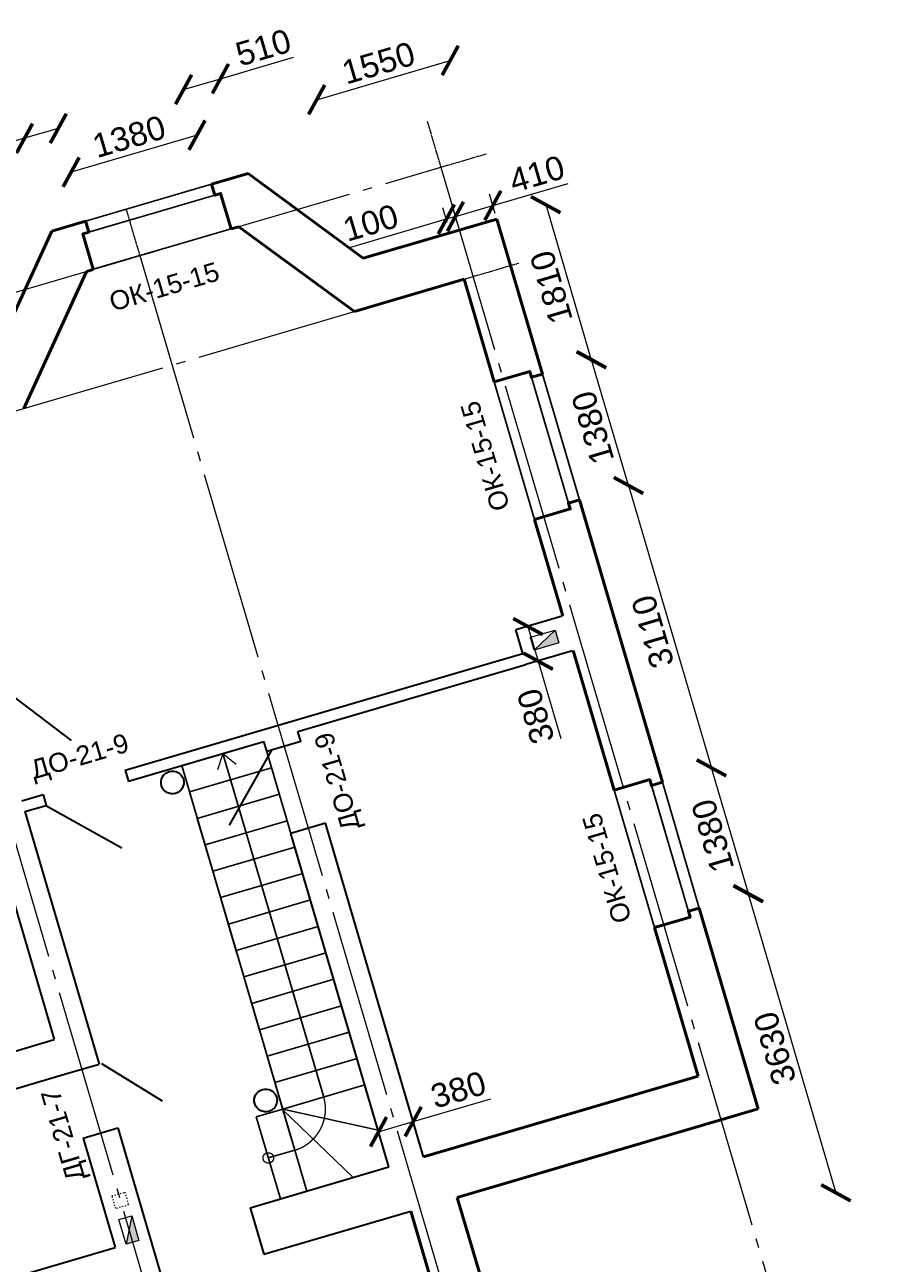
# Model space of a CAD drawing. Header units: millimetres. Extents: x -2096172177 to 2055029645, y -728784453 to 1899906214.
# Tile 93 of 109: x 1860329528 to 1871874891, y 1806077793 to 1822869722. Entities that reach past the tile are written whole.
import ezdxf

# ---------------------------------------------------------------- set-up
doc = ezdxf.new("R2010")
doc.units = ezdxf.units.MM
doc.linetypes.add('ACAD_ISO03W100', pattern=[30, 12, -18])
doc.linetypes.add('DASHDOT_axis', pattern=[24, 20, -1.5, 1, -1.5])
for name, color, linetype, lineweight in [('Вентканалы', 214, 'Continuous', 18), ('Внутренние стены', 3, 'Continuous', 35), ('Двери', 20, 'Continuous', 25), ('Лестница', 7, 'Continuous', 25), ('линии', 3, 'Continuous', 20), ('Наружные стены', 1, 'Continuous', 50), ('Окна и двери', 4, 'Continuous', 25), ('Простенки и окна', 80, 'Continuous', 18), ('Размеры окон', 6, 'Continuous', 18), ('Толщины привязок', 130, 'Continuous', 18)]:
    doc.layers.add(name, color=color, linetype=linetype, lineweight=lineweight)
doc.styles.add('Аннотативный', font='arial.ttf')
doc.styles.add('стиль для стен', font='arial.ttf')
doc.dimstyles.new('Для размеров СТЕН', dxfattribs={"dimtxt": 2.5, "dimasz": 2.5, "dimexe": 1.25, "dimexo": 0.625, "dimtad": 1, "dimtxsty": 'стиль для стен', "dimblk": 'ARCHTICK', "dimcen": 2.5, "dimadec": 0, "dimazin": 0, "dimtfac": 1, "dimtmove": 0, "dimatfit": 3, "dimfxl": 1, "dimarcsym": 0})

# ---------------------------------------------------------------- blocks, each defined once
blk = doc.blocks.new('_ArchTick')
at = {"color": 0, "linetype": 'ByBlock', "const_width": 0.15}
blk.add_lwpolyline([(-0.5, -0.5), (0.5, 0.5)], dxfattribs=at)
blk = doc.blocks.new('*D407')
at = {"layer": 'Defpoints', "color": 0, "transparency": 16777216}
for p in [(1781653, 948915), (1781653, 948376), (1783033, 948376)]:
    blk.add_point(p, dxfattribs=at)
at = {"layer": 'Простенки и окна', "color": 0, "lineweight": -2, "transparency": 16777216}
blk.add_line((1783033, 948915), (1781653, 948915), dxfattribs=at)
at = {"layer": 'Простенки и окна', "color": 0, "lineweight": -2, "transparency": 16777216, "xscale": 250, "yscale": 250, "zscale": 250, "rotation": 180}
blk.add_blockref('_ArchTick', (1781653, 948915), dxfattribs=at)
at = {"layer": 'Простенки и окна', "color": 0, "lineweight": -2, "transparency": 16777216, "xscale": 250, "yscale": 250, "zscale": 250}
blk.add_blockref('_ArchTick', (1783033, 948915), dxfattribs=at)
at = {"layer": 'Простенки и окна', "color": 0, "transparency": 16777216, "insert": (1782343, 949102), "char_height": 250, "attachment_point": 5, "style": 'стиль для стен'}
blk.add_mtext('1380', dxfattribs=at)
blk = doc.blocks.new('*D408')
at = {"layer": 'Defpoints', "color": 0, "transparency": 16777216}
for p in [(1785810, 940997), (1786349, 940997), (1785810, 939617)]:
    blk.add_point(p, dxfattribs=at)
at = {"layer": 'Простенки и окна', "color": 0, "lineweight": -2, "transparency": 16777216}
blk.add_line((1786349, 939617), (1786349, 940997), dxfattribs=at)
at = {"layer": 'Простенки и окна', "color": 0, "lineweight": -2, "transparency": 16777216, "xscale": 250, "yscale": 250, "zscale": 250}
for p, rotation in [((1786349, 940997), 90), ((1786349, 939617), 270)]:
    blk.add_blockref('_ArchTick', p, dxfattribs=dict(at, rotation=rotation))
at = {"layer": 'Простенки и окна', "color": 0, "transparency": 16777216, "insert": (1786161, 940307), "char_height": 250, "attachment_point": 5, "rotation": 90, "style": 'стиль для стен'}
blk.add_mtext('1380', dxfattribs=at)
blk = doc.blocks.new('*D409')
at = {"layer": 'Defpoints', "color": 0, "transparency": 16777216}
for p in [(1785810, 945476), (1786349, 945476), (1785810, 944096)]:
    blk.add_point(p, dxfattribs=at)
at = {"layer": 'Простенки и окна', "color": 0, "lineweight": -2, "transparency": 16777216}
blk.add_line((1786349, 944096), (1786349, 945476), dxfattribs=at)
at = {"layer": 'Простенки и окна', "color": 0, "lineweight": -2, "transparency": 16777216, "xscale": 250, "yscale": 250, "zscale": 250}
for p, rotation in [((1786349, 945476), 90), ((1786349, 944096), 270)]:
    blk.add_blockref('_ArchTick', p, dxfattribs=dict(at, rotation=rotation))
at = {"layer": 'Простенки и окна', "color": 0, "transparency": 16777216, "insert": (1786161, 944786), "char_height": 250, "attachment_point": 5, "rotation": 90, "style": 'стиль для стен'}
blk.add_mtext('1380', dxfattribs=at)
blk = doc.blocks.new('*D417')
at = {"layer": 'Defpoints', "color": 0, "transparency": 16777216}
for p in [(1781283, 949395), (1781653, 948915), (1781283, 948376)]:
    blk.add_point(p, dxfattribs=at)
at = {"layer": 'Простенки и окна', "color": 0, "lineweight": -2, "transparency": 16777216}
for p, q in [((1781283, 949395), (1779720, 949395)), ((1781653, 949395), (1781283, 949395))]:
    blk.add_line(p, q, dxfattribs=at)
at = {"layer": 'Простенки и окна', "color": 0, "lineweight": -2, "transparency": 16777216, "xscale": 250, "yscale": 250, "zscale": 250, "rotation": 180}
blk.add_blockref('_ArchTick', (1781283, 949395), dxfattribs=at)
at = {"layer": 'Простенки и окна', "color": 0, "lineweight": -2, "transparency": 16777216, "xscale": 250, "yscale": 250, "zscale": 250}
blk.add_blockref('_ArchTick', (1781653, 949395), dxfattribs=at)
at = {"layer": 'Простенки и окна', "color": 0, "transparency": 16777216, "insert": (1779995, 949582), "char_height": 250, "attachment_point": 5, "style": 'стиль для стен'}
blk.add_mtext('510', dxfattribs=at)
blk = doc.blocks.new('*D418')
at = {"layer": 'Defpoints', "color": 0, "transparency": 16777216}
for p in [(1783437, 949416), (1783033, 948915), (1783437, 948376)]:
    blk.add_point(p, dxfattribs=at)
at = {"layer": 'Простенки и окна', "color": 0, "lineweight": -2, "transparency": 16777216}
for p, q in [((1783033, 949416), (1783437, 949416)), ((1783437, 949416), (1784237, 949416))]:
    blk.add_line(p, q, dxfattribs=at)
at = {"layer": 'Простенки и окна', "color": 0, "lineweight": -2, "transparency": 16777216, "xscale": 250, "yscale": 250, "zscale": 250, "rotation": 180}
blk.add_blockref('_ArchTick', (1783033, 949416), dxfattribs=at)
at = {"layer": 'Простенки и окна', "color": 0, "lineweight": -2, "transparency": 16777216, "xscale": 250, "yscale": 250, "zscale": 250}
blk.add_blockref('_ArchTick', (1783437, 949416), dxfattribs=at)
at = {"layer": 'Простенки и окна', "color": 0, "transparency": 16777216, "insert": (1783962, 949603), "char_height": 250, "attachment_point": 5, "style": 'стиль для стен'}
blk.add_mtext('510', dxfattribs=at)
blk = doc.blocks.new('*D419')
at = {"layer": 'Defpoints', "color": 0, "transparency": 16777216}
for p in [(1785810, 948918), (1784346, 947178), (1785810, 947178)]:
    blk.add_point(p, dxfattribs=at)
at = {"layer": 'Простенки и окна', "color": 0, "lineweight": -2, "transparency": 16777216}
blk.add_line((1784346, 948918), (1785810, 948918), dxfattribs=at)
at = {"layer": 'Простенки и окна', "color": 0, "lineweight": -2, "transparency": 16777216, "xscale": 250, "yscale": 250, "zscale": 250, "rotation": 180}
blk.add_blockref('_ArchTick', (1784346, 948918), dxfattribs=at)
at = {"layer": 'Простенки и окна', "color": 0, "lineweight": -2, "transparency": 16777216, "xscale": 250, "yscale": 250, "zscale": 250}
blk.add_blockref('_ArchTick', (1785810, 948918), dxfattribs=at)
at = {"layer": 'Простенки и окна', "color": 0, "transparency": 16777216, "insert": (1785078, 949105), "char_height": 250, "attachment_point": 5, "style": 'стиль для стен'}
blk.add_mtext('1550', dxfattribs=at)
blk = doc.blocks.new('*D420')
at = {"layer": 'Defpoints', "color": 0, "transparency": 16777216}
for p in [(1785810, 947178), (1786346, 945476), (1786346, 945476)]:
    blk.add_point(p, dxfattribs=at)
at = {"layer": 'Простенки и окна', "color": 0, "lineweight": -2, "transparency": 16777216}
blk.add_line((1786346, 947178), (1786346, 945476), dxfattribs=at)
at = {"layer": 'Простенки и окна', "color": 0, "lineweight": -2, "transparency": 16777216, "xscale": 250, "yscale": 250, "zscale": 250}
for p, rotation in [((1786346, 947178), 90), ((1786346, 945476), 270)]:
    blk.add_blockref('_ArchTick', p, dxfattribs=dict(at, rotation=rotation))
at = {"layer": 'Простенки и окна', "color": 0, "transparency": 16777216, "insert": (1786158, 946327), "char_height": 250, "attachment_point": 5, "rotation": 90, "style": 'стиль для стен'}
blk.add_mtext('1810', dxfattribs=at)
blk = doc.blocks.new('*D421')
at = {"layer": 'Defpoints', "color": 0, "transparency": 16777216}
for p in [(1786346, 944096), (1786349, 940997), (1786349, 940997)]:
    blk.add_point(p, dxfattribs=at)
at = {"layer": 'Простенки и окна', "color": 0, "lineweight": -2, "transparency": 16777216}
blk.add_line((1786349, 944096), (1786349, 940997), dxfattribs=at)
at = {"layer": 'Простенки и окна', "color": 0, "lineweight": -2, "transparency": 16777216, "xscale": 250, "yscale": 250, "zscale": 250}
for p, rotation in [((1786349, 944096), 90), ((1786349, 940997), 270)]:
    blk.add_blockref('_ArchTick', p, dxfattribs=dict(at, rotation=rotation))
at = {"layer": 'Простенки и окна', "color": 0, "transparency": 16777216, "insert": (1786161, 942547), "char_height": 250, "attachment_point": 5, "rotation": 90, "style": 'стиль для стен'}
blk.add_mtext('3110', dxfattribs=at)
blk = doc.blocks.new('*D422')
at = {"layer": 'Defpoints', "color": 0, "transparency": 16777216}
for p in [(1786349, 939617), (1782510, 936335), (1786345, 936335)]:
    blk.add_point(p, dxfattribs=at)
at = {"layer": 'Простенки и окна', "color": 0, "lineweight": -2, "transparency": 16777216}
blk.add_line((1786345, 939617), (1786345, 936335), dxfattribs=at)
at = {"layer": 'Простенки и окна', "color": 0, "lineweight": -2, "transparency": 16777216, "xscale": 250, "yscale": 250, "zscale": 250}
for p, rotation in [((1786345, 939617), 90), ((1786345, 936335), 270)]:
    blk.add_blockref('_ArchTick', p, dxfattribs=dict(at, rotation=rotation))
at = {"layer": 'Простенки и окна', "color": 0, "transparency": 16777216, "insert": (1786158, 937976), "char_height": 250, "attachment_point": 5, "rotation": 90, "style": 'стиль для стен'}
blk.add_mtext('3630', dxfattribs=at)
blk = doc.blocks.new('*D424')
at = {"layer": 'Defpoints', "color": 0, "transparency": 16777216}
for p in [(1785810, 947326), (1785400, 947178), (1785810, 947178)]:
    blk.add_point(p, dxfattribs=at)
at = {"layer": 'Толщины привязок', "color": 0, "lineweight": -2, "transparency": 16777216}
for p, q in [((1785400, 947240), (1785400, 947451)), ((1785810, 947240), (1785810, 947451)), ((1785400, 947326), (1785810, 947326)), ((1785810, 947326), (1786635, 947326))]:
    blk.add_line(p, q, dxfattribs=at)
at = {"layer": 'Толщины привязок', "color": 0, "lineweight": -2, "transparency": 16777216, "xscale": 250, "yscale": 250, "zscale": 250, "rotation": 180}
blk.add_blockref('_ArchTick', (1785400, 947326), dxfattribs=at)
at = {"layer": 'Толщины привязок', "color": 0, "lineweight": -2, "transparency": 16777216, "xscale": 250, "yscale": 250, "zscale": 250}
blk.add_blockref('_ArchTick', (1785810, 947326), dxfattribs=at)
at = {"layer": 'Толщины привязок', "color": 0, "transparency": 16777216, "insert": (1786348, 947514), "char_height": 250, "attachment_point": 5, "style": 'стиль для стен'}
blk.add_mtext('410', dxfattribs=at)
blk = doc.blocks.new('*D425')
at = {"layer": 'Defpoints', "color": 0, "transparency": 16777216}
for p in [(1785300, 947326), (1785400, 947326), (1785300, 947226)]:
    blk.add_point(p, dxfattribs=at)
at = {"layer": 'Толщины привязок', "color": 0, "lineweight": -2, "transparency": 16777216}
for p, q in [((1785300, 947289), (1785300, 947451)), ((1785400, 947389), (1785400, 947451)), ((1785300, 947326), (1784250, 947326)), ((1785400, 947326), (1785300, 947326)), ((1785400, 947326), (1785650, 947326))]:
    blk.add_line(p, q, dxfattribs=at)
at = {"layer": 'Толщины привязок', "color": 0, "lineweight": -2, "transparency": 16777216, "xscale": 250, "yscale": 250, "zscale": 250}
blk.add_blockref('_ArchTick', (1785300, 947326), dxfattribs=at)
at = {"layer": 'Толщины привязок', "color": 0, "lineweight": -2, "transparency": 16777216, "xscale": 250, "yscale": 250, "zscale": 250, "rotation": 180}
blk.add_blockref('_ArchTick', (1785400, 947326), dxfattribs=at)
at = {"layer": 'Толщины привязок', "color": 0, "transparency": 16777216, "insert": (1784525, 947514), "char_height": 250, "attachment_point": 5, "style": 'стиль для стен'}
blk.add_mtext('100', dxfattribs=at)
blk = doc.blocks.new('*D434')
at = {"layer": 'Defpoints', "color": 0, "transparency": 16777216}
for p in [(1785288, 942969), (1784916, 942589), (1785288, 942589)]:
    blk.add_point(p, dxfattribs=at)
at = {"layer": 'Толщины привязок', "color": 0, "lineweight": -2, "transparency": 16777216}
for p, q in [((1785225, 942969), (1784791, 942969)), ((1784916, 942969), (1784916, 942589)), ((1785225, 942589), (1784791, 942589)), ((1784916, 942589), (1784916, 941739))]:
    blk.add_line(p, q, dxfattribs=at)
at = {"layer": 'Толщины привязок', "color": 0, "lineweight": -2, "transparency": 16777216, "xscale": 250, "yscale": 250, "zscale": 250}
for p, rotation in [((1784916, 942969), 90), ((1784916, 942589), 270)]:
    blk.add_blockref('_ArchTick', p, dxfattribs=dict(at, rotation=rotation))
at = {"layer": 'Толщины привязок', "color": 0, "transparency": 16777216, "insert": (1784729, 942039), "char_height": 250, "attachment_point": 5, "rotation": 90, "style": 'стиль для стен'}
blk.add_mtext('380', dxfattribs=at)
blk = doc.blocks.new('*D435')
at = {"layer": 'Defpoints', "color": 0, "transparency": 16777216}
for p in [(1782290, 938309), (1781910, 937923), (1782290, 937923)]:
    blk.add_point(p, dxfattribs=at)
at = {"layer": 'Толщины привязок', "color": 0, "lineweight": -2, "transparency": 16777216}
for p, q in [((1781910, 937985), (1781910, 938434)), ((1782290, 937985), (1782290, 938434)), ((1781910, 938309), (1782290, 938309)), ((1782290, 938309), (1783140, 938309))]:
    blk.add_line(p, q, dxfattribs=at)
at = {"layer": 'Толщины привязок', "color": 0, "lineweight": -2, "transparency": 16777216, "xscale": 250, "yscale": 250, "zscale": 250, "rotation": 180}
blk.add_blockref('_ArchTick', (1781910, 938309), dxfattribs=at)
at = {"layer": 'Толщины привязок', "color": 0, "lineweight": -2, "transparency": 16777216, "xscale": 250, "yscale": 250, "zscale": 250}
blk.add_blockref('_ArchTick', (1782290, 938309), dxfattribs=at)
at = {"layer": 'Толщины привязок', "color": 0, "transparency": 16777216, "insert": (1782840, 938497), "char_height": 250, "attachment_point": 5, "style": 'стиль для стен'}
blk.add_mtext('380', dxfattribs=at)
blk = doc.blocks.new('л')
at = {"layer": 'Лестница'}
blk.add_line((0, 0), (900, 0), dxfattribs=at)
blk = doc.blocks.new('а')
at = {"layer": 'Лестница'}
blk.add_blockref('л', (-900, 0), dxfattribs=at)
blk = doc.blocks.new('*D439')
at = {"layer": 'Defpoints', "color": 0, "transparency": 16777216}
for p in [(1785810, 937413), (1780941, 933623), (1785810, 933643)]:
    blk.add_point(p, dxfattribs=at)
at = {"layer": 'Простенки и окна', "color": 0, "lineweight": -2, "transparency": 16777216}
blk.add_line((1780941, 933643), (1785810, 933643), dxfattribs=at)
at = {"layer": 'Простенки и окна', "color": 0, "lineweight": -2, "transparency": 16777216, "xscale": 250, "yscale": 250, "zscale": 250, "rotation": 180}
blk.add_blockref('_ArchTick', (1780941, 933643), dxfattribs=at)
at = {"layer": 'Простенки и окна', "color": 0, "lineweight": -2, "transparency": 16777216, "xscale": 250, "yscale": 250, "zscale": 250}
blk.add_blockref('_ArchTick', (1785810, 933643), dxfattribs=at)
at = {"layer": 'Простенки и окна', "color": 0, "transparency": 16777216, "insert": (1783376, 933830), "char_height": 250, "attachment_point": 5, "style": 'стиль для стен'}
blk.add_mtext('4800', dxfattribs=at)
blk = doc.blocks.new('Фасад (на основе 1 эт)')
at = {"layer": 'Вентканалы'}
h = blk.add_hatch(color=256, dxfattribs=at)
h.dxf.hatch_style = 1
h.paths.add_polyline_path([(1784910.111, 942712.479), (1785180.111, 942712.479), (1785180.111, 942852.479)])
h = blk.add_hatch(color=256, dxfattribs=at)
h.dxf.hatch_style = 1
h.paths.add_polyline_path([(1779170.111, 938192.654), (1779030.111, 937922.654), (1779170.111, 937922.654)])
at = {"linetype": 'DASHDOT_axis'}
for p, q in [((1782100.484, 947867.654), (1782100.484, 948367.654)), ((1785400.484, 947867.654), (1785400.484, 948367.654)), ((1785400.484, 947867.654), (1785900.484, 947867.654)), ((1785400.484, 946667.654), (1785900.484, 946667.654))]:
    blk.add_line(p, q, dxfattribs=at)
at = {"linetype": 'DASHDOT_axis', "lineweight": 15, "ltscale": 100}
for p, q in [((1775200.484, 947867.654), (1785400.484, 947867.654)), ((1775200.484, 946667.654), (1785400.484, 946667.654))]:
    blk.add_line(p, q, dxfattribs=at)
at = {"linetype": 'DASHDOT_axis', "lineweight": 20, "ltscale": 100}
for p, q in [((1779100.484, 947867.654), (1779100.484, 934667.654)), ((1782100.484, 947867.654), (1782100.484, 934667.654)), ((1785400.484, 947867.654), (1785400.484, 934667.654))]:
    blk.add_line(p, q, dxfattribs=at)
at = {"layer": 'Вентканалы'}
for p, q in [((1784910.111, 942712.479), (1785180.111, 942852.479)), ((1779170.111, 938192.654), (1779030.111, 937922.654))]:
    blk.add_line(p, q, dxfattribs=at)
for points in [[(1784910.111, 942852.479), (1785180.111, 942852.479), (1785180.111, 942712.479), (1784910.111, 942712.479)], [(1779030.111, 937922.654), (1779030.111, 938192.654), (1779170.111, 938192.654), (1779170.111, 937922.654)]]:
    blk.add_lwpolyline(points, close=True, dxfattribs=at)
at = {"layer": 'Вентканалы', "linetype": 'ACAD_ISO03W100'}
blk.add_lwpolyline([(1779030.111, 938452.654), (1779170.111, 938452.654), (1779170.111, 938312.654), (1779030.111, 938312.654)], close=True, dxfattribs=at)
at = {"layer": 'Внутренние стены'}
for p, q in [((1779307.845, 944066.931), (1779968.719, 943174.707)), ((1785293.216, 942973.263), (1784783.216, 942973.263)), ((1784783.216, 942712.654), (1784783.216, 942973.263)), ((1779290.484, 942712.654), (1779525.283, 942712.654)), ((1779525.283, 942712.654), (1779525.283, 942592.654)), ((1780425.283, 942712.654), (1780425.283, 942587.695)), ((1780425.283, 942712.654), (1784258.219, 942712.654)), ((1784258.219, 942712.654), (1784783.683, 942712.654)), ((1779290.484, 942592.654), (1779290.484, 939822.654)), ((1779290.484, 942592.654), (1779525.283, 942592.654)), ((1779525.283, 942587.321), (1780159.883, 941938.663)), ((1780425.283, 942592.654), (1781910.485, 942592.654)), ((1781910.485, 942487.655), (1781910.485, 942592.654)), ((1782283.216, 942592.654), (1783241.215, 942592.654)), ((1782283.216, 942482.489), (1782283.216, 942592.654)), ((1785293.216, 942593.263), (1784783.216, 942593.263)), ((1778910.484, 942547.654), (1778910.484, 940202.654)), ((1781960.037, 942482.507), (1781311.379, 941847.907)), ((1781910.484, 942482.507), (1781910.484, 942487.654)), ((1782283.216, 942482.507), (1781910.484, 942482.507)), ((1782285.134, 942482.426), (1782285.134, 942487.214)), ((1781910.484, 937922.654), (1781910.484, 941582.507)), ((1782290.484, 941582.507), (1781910.484, 941582.507)), ((1782290.484, 937922.654), (1782290.484, 941582.507)), ((1775300.484, 940202.654), (1778910.484, 940202.654)), ((1775300.484, 939822.654), (1778910.484, 939822.654)), ((1779316.826, 939822.654), (1779819.62, 939264.067)), ((1778910.484, 939122.654), (1778910.484, 937922.654)), ((1779290.484, 939122.654), (1779290.484, 937922.654)), ((1775300.484, 937922.654), (1778910.484, 937922.654)), ((1779290.484, 937922.654), (1779290.484, 937412.654)), ((1780390.484, 937922.654), (1781910.484, 937922.654)), ((1780390.484, 937922.654), (1780390.484, 937412.654)), ((1780390.484, 937412.654), (1782000.484, 937412.654))]:
    blk.add_line(p, q, dxfattribs=at)
at = {"layer": 'Внутренние стены', "color": 3}
for p, q in [((1782283.216, 942592.654), (1784258.219, 942592.654)), ((1784258.219, 942592.654), (1784783.683, 942592.654))]:
    blk.add_line(p, q, dxfattribs=at)
at = {"layer": 'Внутренние стены'}
for points in [[(1778910.484, 939822.654), (1779290.484, 939822.654)], [(1778910.484, 939122.654), (1779290.484, 939122.654)]]:
    blk.add_lwpolyline(points, dxfattribs=at)
for centre in [(1780865.435, 942449.58), (1780863.675, 938961.142)]:
    blk.add_circle(centre, 120, dxfattribs=at)
at = {"layer": 'Лестница'}
for p, q in [((1781010.484, 938822.654), (1781010.484, 942592.654)), ((1781010.484, 942592.654), (1781910.484, 942592.654)), ((1781460.484, 942592.654), (1781460.484, 938822.654)), ((1781910.484, 942592.654), (1781910.484, 937922.654)), ((1781010.484, 942302.654), (1781910.484, 942302.654)), ((1781010.484, 942012.654), (1781910.484, 942012.654)), ((1781010.484, 941722.654), (1781910.484, 941722.654)), ((1781010.484, 941432.654), (1781910.484, 941432.654)), ((1781010.484, 941142.654), (1781910.484, 941142.654)), ((1781010.484, 940852.654), (1781910.484, 940852.654)), ((1781010.484, 940562.654), (1781910.484, 940562.654)), ((1781010.484, 940272.654), (1781910.484, 940272.654)), ((1781010.484, 939982.654), (1781910.484, 939982.654)), ((1781010.484, 939692.654), (1781910.484, 939692.654)), ((1781010.484, 939402.654), (1781910.484, 939402.654)), ((1781010.484, 939112.654), (1781910.484, 939112.654)), ((1781010.484, 939112.654), (1781910.484, 939112.654)), ((1781010.484, 939112.654), (1781910.484, 939112.654)), ((1781010.484, 939112.654), (1781910.484, 939112.654)), ((1781010.484, 939112.654), (1781910.484, 939112.654)), ((1780720.484, 937922.654), (1780720.484, 938822.654)), ((1780720.484, 938822.654), (1781010.484, 938822.654)), ((1781010.484, 938822.654), (1781010.484, 937922.654)), ((1781010.484, 938822.654), (1781910.484, 938822.654)), ((1781010.484, 938822.654), (1781910.484, 938325.528)), ((1781011.025, 938814.989), (1781517.673, 937923.958)), ((1780720.484, 938372.654), (1781010.484, 938372.654)), ((1781910.484, 937922.654), (1780720.484, 937922.654))]:
    blk.add_line(p, q, dxfattribs=at)
at = {"layer": 'Лестница', "linetype": 'DASHDOT_axis', "lineweight": 15, "ltscale": 100}
for p, q in [((1781460.742, 942592.269), (1781357.21, 942442.53)), ((1781460.484, 942592.654), (1781561.779, 942443.619))]:
    blk.add_line(p, q, dxfattribs=at)
blk.add_circle((1780720.188, 938372.025), 55.356, dxfattribs=at)
blk.add_arc((1781010.484, 938822.654), 450, 270, 0, dxfattribs=at)
at = {"layer": 'Наружные стены'}
for p, q in [((1780240.42, 947177.654), (1781282.911, 948376.072)), ((1781282.911, 948376.072), (1781653.484, 948376.072)), ((1783033.484, 948376.072), (1783436.727, 948376.072)), ((1783436.727, 948376.072), (1784345.989, 947177.654)), ((1780473.493, 946667.654), (1781515.226, 947866.072)), ((1781515.226, 947866.072), (1781588.484, 947866.072)), ((1783098.484, 947866.072), (1783183.496, 947866.072)), ((1783183.496, 947866.072), (1784098.25, 946667.654)), ((1784345.989, 947177.654), (1785810.484, 947177.654)), ((1785810.484, 947177.654), (1785810.484, 945476.21)), ((1784098.25, 946667.654), (1785300.484, 946667.654)), ((1785300.484, 946667.654), (1785300.484, 945541.21)), ((1785300.484, 944031.21), (1785300.484, 942973.263)), ((1785810.484, 944096.21), (1785810.484, 940996.793)), ((1785300.484, 942593.263), (1785300.484, 941061.793)), ((1785810.484, 939616.793), (1785810.484, 937412.654)), ((1785300.484, 939551.793), (1785300.484, 937922.654)), ((1785300.484, 937922.654), (1782290.484, 937922.654)), ((1782000.484, 937412.654), (1782000.484, 936335.154)), ((1785810.484, 937412.654), (1782510.484, 937412.654)), ((1782510.484, 937412.654), (1782510.484, 936335.154))]:
    blk.add_line(p, q, dxfattribs=at)
for points in [[(1781653.485, 948379.544), (1781653.485, 948256.072), (1781588.485, 948256.072), (1781588.485, 947869.544)], [(1783033.485, 948376.072), (1783033.485, 948256.072), (1783098.485, 948256.072), (1783098.485, 947866.072)], [(1785810.484, 945476.21), (1785690.484, 945476.21), (1785690.484, 945541.21), (1785300.484, 945541.21)], [(1785810.484, 944096.21), (1785690.484, 944096.21), (1785690.484, 944031.21), (1785300.484, 944031.21)], [(1785810.486, 940996.791), (1785690.486, 940996.791), (1785690.486, 941061.791), (1785300.486, 941061.791)], [(1785810.486, 939616.791), (1785690.486, 939616.791), (1785690.486, 939551.791), (1785300.486, 939551.791)]]:
    blk.add_lwpolyline(points, dxfattribs=at)
at = {"layer": 'Окна и двери'}
for p, q in [((1783033.484, 948376.072), (1781653.484, 948376.072)), ((1781653.484, 948376.072), (1781653.484, 948256.072)), ((1783033.484, 948256.072), (1783033.484, 948376.072)), ((1781588.484, 947867.654), (1781588.484, 948256.072)), ((1781588.484, 948256.072), (1782163.484, 948256.072)), ((1781653.484, 948256.072), (1783098.484, 948256.072)), ((1783098.484, 948256.072), (1783033.484, 948256.072)), ((1783098.484, 948256.072), (1783098.484, 947867.654)), ((1783098.484, 947867.654), (1781588.484, 947867.654)), ((1785300.484, 944031.21), (1785300.484, 945541.21)), ((1785300.484, 945541.21), (1785690.484, 945541.21)), ((1785690.484, 945541.21), (1785690.484, 944966.21)), ((1785810.484, 945476.21), (1785690.484, 945476.21)), ((1785690.484, 945476.21), (1785690.484, 944031.21)), ((1785810.484, 944096.21), (1785810.484, 945476.21)), ((1785690.484, 944031.21), (1785300.484, 944031.21)), ((1785690.484, 944031.21), (1785690.484, 944096.21)), ((1785690.484, 944096.21), (1785810.484, 944096.21)), ((1785300.484, 939551.793), (1785300.484, 941061.793)), ((1785300.484, 941061.793), (1785690.484, 941061.793)), ((1785690.484, 941061.793), (1785690.484, 940486.793)), ((1785810.484, 940996.793), (1785690.484, 940996.793)), ((1785690.484, 940996.793), (1785690.484, 939551.793)), ((1785810.484, 939616.793), (1785810.484, 940996.793)), ((1785690.484, 939551.793), (1785690.484, 939616.793)), ((1785690.484, 939616.793), (1785810.484, 939616.793)), ((1785690.484, 939551.793), (1785300.484, 939551.793))]:
    blk.add_line(p, q, dxfattribs=at)
at = {"layer": 'Лестница', "rotation": 90}
for p in [(1781010.484, 942302.654), (1781010.484, 942012.654), (1781010.484, 941722.654), (1781010.484, 941432.654), (1781010.484, 941142.654), (1781010.484, 940852.654), (1781010.484, 940562.654), (1781010.484, 940272.654), (1781010.484, 939982.654), (1781010.484, 939692.654), (1781010.484, 939402.654), (1781010.484, 939112.654)]:
    blk.add_blockref('а', p, dxfattribs=at)
at = {"layer": 'Двери', "style": 'Аннотативный'}
blk.add_text('ДО-21-9', height=200, dxfattribs=at).set_placement((1779477.051, 942891.312))
for s, p in [('ДО-21-9', (1782628.846, 941439.948)), ('ДГ-21-7', (1778814.733, 938715.358))]:
    blk.add_text(s, height=200, rotation=90, dxfattribs=at).set_placement(p)
at = {"layer": 'Размеры окон', "style": 'Аннотативный'}
blk.add_text('ОК-15-15', height=200, dxfattribs=at).set_placement((1781659.424, 947383.248))
for p in [(1785087.858, 944223.7), (1785094.422, 939698.917)]:
    blk.add_text('ОК-15-15', height=200, rotation=90, dxfattribs=at).set_placement(p)
at = {"layer": 'Простенки и окна'}
dim = blk.add_linear_dim(base=(1781282.911, 949394.617), p1=(1781653.484, 948914.58), p2=(1781282.911, 948376.072), text='510', dimstyle='Для размеров СТЕН', override={"dimse1": 1, "dimse2": 1}, dxfattribs=at)
dim.commit()
dim.dimension.update_dxf_attribs({"geometry": '*D417', "text_midpoint": (1779995.411, 949394.617), "dimtype": 128})
for base, p1, p2, text, override, picture, middle in [((1783436.727, 949415.51), (1783033.484, 948914.58), (1783436.727, 948376.072), '510', {"dimse1": 1, "dimse2": 1}, '*D418', (1783961.727, 949603.01)), ((1785810.484, 948917.819), (1784345.989, 947177.654), (1785810.484, 947177.654), '1550', {"dimse1": 1, "dimse2": 1, "dimsd1": 0}, '*D419', (1785078.237, 949105.319)), ((1785810.484, 933642.553), (1780941.468, 933622.793), (1785810.484, 937412.654), '4800', {"dimse1": 1, "dimse2": 1}, '*D439', (1783375.976, 933830.053))]:
    dim = blk.add_linear_dim(base=base, p1=p1, p2=p2, text=text, dimstyle='Для размеров СТЕН', override=override, dxfattribs=at)
    dim.commit()
    dim.dimension.update_dxf_attribs({"geometry": picture, "text_midpoint": middle})
for base, p1, p2, angle, picture, middle in [((1781653.484, 948914.58), (1783033.484, 948376.072), (1781653.484, 948376.072), 180, '*D407', (1782343.484, 949102.08)), ((1786348.992, 945476.21), (1785810.484, 944096.21), (1785810.484, 945476.21), 90, '*D409', (1786161.492, 944786.21)), ((1786348.992, 940996.793), (1785810.484, 939616.793), (1785810.484, 940996.793), 90, '*D408', (1786161.492, 940306.793))]:
    dim = blk.add_linear_dim(base=base, p1=p1, p2=p2, angle=angle, dimstyle='Для размеров СТЕН', override={"dimse1": 1, "dimse2": 1}, dxfattribs=at)
    dim.commit()
    dim.dimension.update_dxf_attribs({"geometry": picture, "text_midpoint": middle})
for base, p1, p2, text, picture, middle in [((1786345.531, 945476.21), (1785810.484, 947177.654), (1786345.531, 945476.21), '1810', '*D420', (1786158.031, 946326.932)), ((1786348.718, 940996.793), (1786345.531, 944096.21), (1786348.718, 940996.793), '3110', '*D421', (1786161.218, 942546.501)), ((1786345.102, 936335.154), (1786348.718, 939616.793), (1782510.484, 936335.154), '3630', '*D422', (1786157.602, 937975.973))]:
    dim = blk.add_linear_dim(base=base, p1=p1, p2=p2, angle=90, text=text, dimstyle='Для размеров СТЕН', override={"dimse1": 1, "dimse2": 1}, dxfattribs=at)
    dim.commit()
    dim.dimension.update_dxf_attribs({"geometry": picture, "text_midpoint": middle})
at = {"layer": 'Толщины привязок'}
for base, p1, p2, picture, middle in [((1785300.484, 947326.106), (1785400.484, 947326.106), (1785300.484, 947226.106), '*D425', (1784525.484, 947513.606)), ((1785810.484, 947326.106), (1785400.484, 947177.654), (1785810.484, 947177.654), '*D424', (1786347.984, 947513.606)), ((1782290.484, 938309.198), (1781910.484, 937922.654), (1782290.484, 937922.654), '*D435', (1782840.484, 938496.698))]:
    dim = blk.add_linear_dim(base=base, p1=p1, p2=p2, dimstyle='Для размеров СТЕН', dxfattribs=at)
    dim.commit()
    dim.dimension.update_dxf_attribs({"geometry": picture, "text_midpoint": middle})
dim = blk.add_linear_dim(base=(1784916.069, 942589.36), p1=(1785287.756, 942969.36), p2=(1785287.756, 942589.36), angle=90, dimstyle='Для размеров СТЕН', dxfattribs=at)
dim.commit()
dim.dimension.update_dxf_attribs({"geometry": '*D434', "text_midpoint": (1784728.569, 942039.36)})

msp = doc.modelspace()

# ---------------------------------------------------------------- block references
at = {"layer": 'линии', "xscale": -1289.125523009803, "yscale": -1287.842123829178, "zscale": 1289.125523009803, "rotation": 196.3740975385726}
msp.add_blockref('Фасад (на основе 1 эт)', (1843499.301, 904896.093), dxfattribs=at)

doc.saveas('drawing.dxf')
